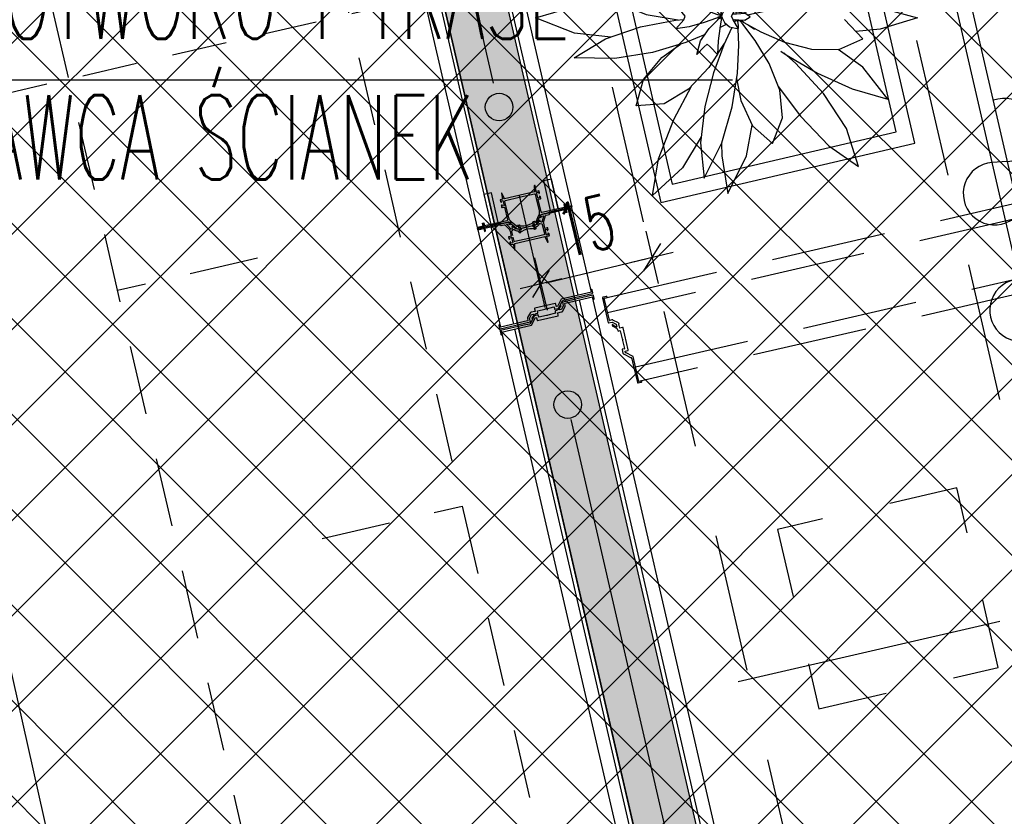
# Model space of a CAD drawing. Header units: centimetres. Extents: x -15121 to 17422, y -60492 to 0.
# Tile 221 of 256: x 2430 to 2558, y -29695 to -29591. Entities that reach past the tile are written whole.
import ezdxf
from ezdxf.enums import TextEntityAlignment as Align

# ---------------------------------------------------------------- set-up
doc = ezdxf.new("R2010")
doc.units = ezdxf.units.CM
doc.header["$LTSCALE"] = 60
for name, pattern in [('CENTER', [2, 1.25, -0.25, 0.25, -0.25]), ('DP', [0.5, 0.3, -0.2]), ('HIDDEN', [0.375, 0.25, -0.125]), ('IZD', [0.3, 0.15, -0.15]), ('KRESKOWA-SREDNIA', [0.2, 0.12, -0.08]), ('MP', [0.25, 0.15, -0.1])]:
    doc.linetypes.add(name, pattern=pattern)
for name, color, linetype in [('A-----SZ', 8, 'Continuous'), ('AIKA karnisze', 200, 'Continuous'), ('AIKA karnisze2', 200, 'Continuous'), ('AIKA KLIMATYZACJA2', 5, 'Continuous'), ('AIKA lampy restauracja wymiarowanie', 7, 'Continuous'), ('AIKA meble2', 8, 'Continuous'), ('AIKA sufity podwieszane', 8, 'Continuous'), ('AIKA szyny w podłodze', 3, 'Continuous'), ('AIKA widokowe2', 7, 'Continuous'), ('AIKA wymiarowanie ogólne rzut2', 7, 'Continuous'), ('AIKA zieleń', 8, 'Continuous'), ('AIKA ŚCIANA2', 8, 'Continuous'), ('AIKA ścianki mobilne', 7, 'Continuous'), ('L-AXIS', 10, 'CENTER'), ('L-HIDDEN', 8, 'HIDDEN'), ('podciagi i nadproza', 7, 'DP'), ('słupy', 1, 'Continuous')]:
    doc.layers.add(name, color=color, linetype=linetype)
doc.styles.add('normalnysimplex', font='simplex.shx', dxfattribs={"width": 0.85})
doc.styles.add('RomanS', font='romans.shx')
doc.styles.add('wymiar', font='txt.shx', dxfattribs={"width": 0.6})
doc.dimstyles.new('Dwudziestka', dxfattribs={"dimtxt": 7, "dimasz": 0.7, "dimexe": 5, "dimexo": 0, "dimgap": 2.5, "dimtad": 1, "dimtoh": 1, "dimdec": 3, "dimrnd": 0.5, "dimdsep": 46, "dimtxsty": 'wymiar', "dimblk": 'znacznik', "dimcen": 0, "dimdle": 5, "dimse1": 1, "dimse2": 1, "dimclrd": 256, "dimclre": 256, "dimclrt": 256, "dimadec": 0, "dimazin": 0, "dimtfac": 0.4, "dimtdec": 3, "dimtix": 1, "dimtofl": 0, "dimtmove": 2, "dimatfit": 3, "dimldrblk": 'znacznik', "dimfxl": 1, "dimtolj": 1, "dimarcsym": 0})

# ---------------------------------------------------------------- blocks, each defined once
blk = doc.blocks.new('SL podciągi restauracja')
at = {"layer": 'podciagi i nadproza'}
blk.add_lwpolyline([(1888.64, -26935.35), (1927.62, -26926.35), (1991.73, -27204.05), (1952.76, -27213.05), (1888.64, -26935.35)], dxfattribs=at)
at = {"layer": 'słupy', "color": 4, "linetype": 'IZD'}
blk.add_lwpolyline([(1941.88, -27130.38), (1965.26, -27124.98), (1959.87, -27101.59), (1936.48, -27106.99)], close=True, dxfattribs=at)
blk = doc.blocks.new('SL klima')
at = {"layer": 'AIKA KLIMATYZACJA2', "color": 140, "linetype": 'MP', "lineweight": -2}
for p, q in [((6656.63, -25713.31, 331.65), (6690.37, -25859.46, 331.65)), ((6620.09, -25721.74, 331.65), (6653.83, -25867.9, 331.65)), ((6646.8, -25754.06, 331.65), (6628.53, -25758.28, 331.65)), ((6655.23, -25790.6, 331.65), (6673.5, -25786.38, 331.65))]:
    blk.add_line(p, q, dxfattribs=at)
blk = doc.blocks.new('z_45')
for p, q in [((1.116109, 12.784863), (2.886718, 15.481067)), ((2.886718, 15.481067), (3.112793, 12.559485)), ((-2.845997, 13.88936), (-3.570604, 10.668659)), ((-1.655763, 11.123252), (-2.845997, 13.88936)), ((3.844529, 11.023402), (6.185353, 13.788033)), ((6.185353, 13.788033), (5.718845, 10.564661)), ((0.441211, 10.654926), (1.116109, 12.784863)), ((3.112793, 12.559485), (2.685738, 9.256053)), ((-2.087796, 10.154057), (-0.650883, 12.201309)), ((-0.650883, 12.201309), (0.760937, 10.202289)), ((-9.471196, 11.583638), (-8.014357, 8.363295)), ((-6.825197, 9.823632), (-9.471196, 11.583638)), ((-1.588672, 10.865235), (-1.655763, 11.123252)), ((2.124023, 8.055043), (3.844529, 11.023402)), ((-3.570604, 10.668659), (-3.370214, 7.540822)), ((-2.313089, 8.569336), (-2.087796, 10.154057)), ((0.760937, 10.202289), (1.247263, 7.701373)), ((5.718845, 10.564661), (4.56084, 7.449961)), ((-4.564357, 7.499552), (-6.825197, 9.823632)), ((2.685738, 9.256053), (2.585155, 8.850694)), ((-8.014357, 8.363295), (-6.118167, 5.604553)), ((7.924801, 7.917333), (11.223727, 8.66015)), ((11.223727, 8.66015), (9.188086, 6.343603)), ((-3.370214, 7.540822), (-2.609962, 4.790235)), ((0.939745, 5.188775), (2.124023, 8.055043)), ((1.247263, 7.701373), (1.236522, 7.510304)), ((5.118847, 6.358695), (7.924801, 7.917333)), ((-2.732033, 4.996347), (-4.564357, 7.499552)), ((4.56084, 7.449961), (3.048825, 4.653072)), ((2.912497, 4.450679), (5.118847, 6.358695)), ((9.188086, 6.343603), (6.763673, 4.31025)), ((-8.571875, 5.299163), (-10.923731, 4.889011)), ((-6.165922, 4.682708), (-8.571875, 5.299163)), ((-6.118167, 5.604553), (-4.087406, 3.361177)), ((0.713086, 4.427791), (0.939745, 5.188775)), ((-10.923731, 4.889011), (-9.723246, 2.764893)), ((-4.421586, 3.730321), (-6.165922, 4.682708)), ((-1.916993, 3.620315), (-2.732033, 4.996347)), ((3.048825, 4.653072), (2.101171, 3.24595)), ((6.763673, 4.31025), (4.27959, 2.622747)), ((8.498532, 4.040098), (11.938083, 4.511809)), ((11.938083, 4.511809), (15.209764, 4.056096)), ((-13.329983, 3.664804), (-10.796976, 1.677108)), ((-10.395801, 3.557134), (-13.329983, 3.664804)), ((-10.143751, 3.508997), (-10.395801, 3.557134)), ((-4.087406, 3.361177), (-3.407812, 2.749658)), ((-3.663379, 3.641844), (-3.332913, 2.487993)), ((-3.033108, 3.074575), (-3.663379, 3.641844)), ((-1.897073, 3.641844), (-2.527249, 2.960253)), ((-1.838088, 2.487993), (-1.897073, 3.641844)), ((5.226266, 3.010106), (8.498532, 4.040098)), ((15.209764, 4.056096), (12.607419, 2.562547)), ((-9.723246, 2.764893), (-8.523244, 1.970458)), ((-2.780175, 2.809238), (-3.033108, 3.074575)), ((-2.527249, 2.960253), (-2.780175, 2.809238)), ((4.27959, 2.622747), (3.878319, 2.391028)), ((4.0667, 2.499819), (5.226266, 3.010106)), ((12.607419, 2.562547), (9.364843, 1.5064)), ((-10.796976, 1.677108), (-7.958597, 0.544524)), ((-3.632522, 1.770306), (-2.493846, 1.337838)), ((-3.332913, 2.487993), (-2.604687, 1.451993)), ((-1.709473, 1.451993), (-1.838088, 2.487993)), ((-0.402153, 2.182174), (-0.364649, 1.42529)), ((-17.348439, 0.262022), (-14.246488, 1.155138)), ((-14.246488, 1.155138), (-10.58799, 1.426625)), ((-10.58799, 1.426625), (-10.121489, 1.407576)), ((-4.898632, 0.705075), (-5.429691, 1.477385)), ((-5.429691, 1.477385), (-4.293358, 1.311088)), ((-4.293358, 1.311088), (-3.019536, 0.943708)), ((-3.019536, 0.943708), (-1.976955, 0.57261)), ((-2.604687, 1.451993), (-1.873535, 0.699282)), ((-1.583988, 0.699282), (-1.709473, 1.451993)), ((-1.679397, 1.271486), (-1.272851, 0.962949)), ((-1.626176, 0.952387), (-1.35352, 0.829601)), ((-1.294726, 0.943708), (-1.494336, 0.556159)), ((-0.877637, 1.311088), (-1.294726, 0.943708)), ((-0.130665, 1.477385), (-0.877637, 1.311088)), ((-0.538969, 0.705075), (-0.130665, 1.477385)), ((-0.343555, 1.074767), (-0.304008, 0.713921)), ((-0.342482, 1.076675), (-0.295609, 0.712991)), ((-0.039065, 0.684285), (0.143945, 1.07379)), ((0.143945, 1.07379), (-0.026757, 0.682902)), ((0.143945, 1.07379), (0.261426, 1.376176)), ((0.523341, 0.751948), (1.350194, 1.19648)), ((2.111423, 0.813913), (4.325879, 1.034188)), ((3.888863, 1.192188), (4.834962, 1.339221)), ((4.325879, 1.034188), (4.866993, 0.999713)), ((4.834962, 1.339221), (8.005172, 1.502991)), ((8.005172, 1.502991), (11.50527, 1.21479)), ((9.364843, 1.5064), (8.960253, 1.424313)), ((11.50527, 1.21479), (15.089351, 0.26207)), ((-14.047462, -1.054287), (-17.348439, 0.262022)), ((-8.423632, -0.520706), (-5.451953, 0.046134)), ((-7.958597, 0.544524), (-5.231249, 0.066352)), ((-5.451953, 0.046134), (-4.759377, 0.10953)), ((-5.429691, -0.687051), (-4.769921, 0.085259)), ((-4.635745, 0.395179), (-4.898632, 0.705075)), ((-4.769921, 0.085259), (-4.635745, 0.395179)), ((-1.976955, 0.217772), (-3.019536, -0.153327)), ((-2.604687, -0.661659), (-1.873535, 0.091076)), ((-1.976955, 0.57261), (-1.628906, 0.433159)), ((-1.628906, 0.357175), (-1.976955, 0.217772)), ((-1.881445, 0.339508), (-1.606447, 0.383544)), ((-1.873535, 0.699282), (-1.562113, 0.420308)), ((-1.873535, 0.091076), (-1.774222, 0.182414)), ((-1.774222, 0.182414), (-1.583988, 0.343227)), ((-1.728809, 0.212503), (-1.572365, 0.349855)), ((-1.727444, 0.221968), (-1.604688, 0.331926)), ((-1.583988, 0.091076), (-1.709473, -0.661659)), ((-1.683301, 0.60215), (-1.553714, 0.433731)), ((-1.683301, 0.18189), (-1.563573, 0.353074)), ((-1.676369, 0.47915), (-1.631546, 0.482464)), ((-1.676369, 0.452209), (-1.676369, 0.47915)), ((-1.676369, 0.47915), (-1.565433, 0.409579)), ((-1.676369, 0.267673), (-1.676369, 0.338197)), ((-1.583988, 0.699282), (-1.542676, 0.458455)), ((-1.543754, 0.454164), (-1.583988, 0.699282)), ((-1.545703, 0.324464), (-1.583988, 0.091076)), ((-1.494336, 0.556159), (-1.572365, 0.395179)), ((-1.572365, 0.395179), (-1.511622, 0.234222)), ((-1.567286, 0.192738), (-1.48496, 0.186634)), ((-1.553714, 0.277925), (-1.532912, 0.290728)), ((-1.546973, 0.488734), (-1.526272, 0.490236)), ((-1.511622, 0.234222), (-1.294726, -0.153327)), ((-0.698143, 0.395179), (-0.538969, 0.705075)), ((-0.57354, 0.085259), (-0.698143, 0.395179)), ((-0.61475, 0.557566), (0.414157, 0.633597)), ((-0.587601, 0.120354), (0.414157, 0.046349)), ((-0.130665, -0.687051), (-0.57354, 0.085259)), ((-0.552541, 0.679731), (-0.473535, 0.568008)), ((-0.552541, 0.048637), (-0.451565, 0.110316)), ((-0.343555, 0.101996), (-0.4583, -0.115633)), ((-0.351566, 0.05846), (-0.343555, 0.072765)), ((0.414157, 0.633597), (-0.343555, 0.718355)), ((-0.343555, 0.718355), (-0.343555, 0.577641)), ((-0.343555, -0.038433), (-0.343555, 0.101996)), ((0.414157, 0.046349), (-0.343555, -0.038433)), ((-0.020218, 0.682187), (0.042868, 0.793743)), ((0.263965, -0.291395), (0, 0)), ((0.005859, 0.000691), (0.263965, -0.291395)), ((0.112987, 0.01266), (0.343358, -0.138187)), ((0.343358, -0.138187), (0.122851, 0.013781)), ((0.343358, 0.641418), (0.523341, 0.751948)), ((0.523341, 0.751948), (0.350583, 0.640726)), ((0.882226, 0.339985), (0.414157, 0.633597)), ((0.414157, 0.046349), (0.882226, 0.339985)), ((0.618356, 0.505519), (2.111423, 0.813913)), ((8.87754, 0.106263), (8.870017, 0.108933)), ((10.431641, -1.544666), (8.87754, 0.106263)), ((15.089351, 0.26207), (11.904103, -0.724029)), ((-11.416704, -1.54047), (-8.423632, -0.520706)), ((-4.293358, -0.520706), (-5.429691, -0.687051)), ((-3.019536, -0.153327), (-4.293358, -0.520706)), ((-3.332913, -1.697659), (-2.604687, -0.661659)), ((-1.709473, -0.661659), (-1.838088, -1.697659)), ((-1.693851, -0.568056), (-1.146388, -0.28398)), ((-0.682133, -0.564265), (-1.35352, -2.042174)), ((-1.294726, -0.153327), (-0.877637, -0.520706)), ((-0.877637, -0.520706), (-0.130665, -0.687051)), ((-0.190139, -0.021291), (-0.149512, -0.409627)), ((-0.149512, -0.409627), (-0.140429, -0.670075)), ((-0.091702, -2.064657), (-0.140429, -0.685)), ((1.305467, -1.671815), (0.263965, -0.291395)), ((0.343358, -0.138187), (1.780665, -0.936222)), ((0.694239, -0.332999), (1.227832, -0.725722)), ((11.904103, -0.724029), (9.830469, -0.90611)), ((-14.07373, -3.13642), (-11.416704, -1.54047)), ((-10.945606, -1.379967), (-14.047462, -1.054287)), ((-2.953124, -1.157331), (-4.577738, -1.834464)), ((1.780665, -0.936222), (3.791404, -1.803994)), ((8.400196, -2.436328), (10.431641, -1.544666)), ((-4.577738, -1.834464), (-7.403421, -2.685213)), ((-6.6167, -3.11451), (-5.047756, -1.975965)), ((-3.663379, -2.851462), (-3.332913, -1.697659)), ((-3.033108, -2.206969), (-3.663379, -2.851462)), ((-2.780175, -1.994538), (-3.033108, -2.206969)), ((-2.527249, -2.210593), (-2.780175, -1.994538)), ((-1.897073, -2.851462), (-2.527249, -2.210593)), ((-1.35352, -2.042174), (-2.229786, -4.429722)), ((-1.838088, -1.697659), (-1.897073, -2.851462)), ((-1.897073, -2.844191), (-1.347756, -2.01571)), ((-1.347756, -2.01571), (-1.297754, -1.919913)), ((-0.207716, -4.4456), (-0.091702, -2.064657)), ((2.482617, -3.62699), (1.305467, -1.671815)), ((3.791404, -1.803994), (6.092381, -2.413368)), ((6.092381, -2.413368), (8.400196, -2.436328)), ((10.435152, -3.927588), (8.347654, -2.43578)), ((-10.627055, -3.20127), (-14.07373, -3.13642)), ((-7.403421, -2.685213), (-10.627055, -3.20127)), ((-8.167577, -4.977584), (-6.6167, -3.11451)), ((-1.899707, -2.848768), (-2.638769, -3.964114)), ((3.484273, -2.572203), (3.932518, -2.881288)), ((4.709864, -3.591299), (3.717869, -2.733254)), ((3.932518, -2.881288), (6.586033, -4.438806)), ((-2.638769, -3.964114), (-4.346585, -5.804968)), ((3.390723, -5.904579), (2.482617, -3.62699)), ((7.103026, -6.169581), (4.709864, -3.591299)), ((12.572265, -6.654835), (10.435152, -3.927588)), ((-8.790821, -7.222462), (-8.167577, -4.977584)), ((-2.229786, -4.429722), (-2.974415, -7.289314)), ((-0.641215, -7.295108), (-0.207716, -4.4456)), ((-0.278127, -4.908538), (0.070995, -6.779051)), ((6.586033, -4.438806), (9.533495, -5.789065)), ((-4.346585, -5.804968), (-6.415725, -7.052922)), ((-5.600298, -8.385539), (-4.10918, -5.549121)), ((3.260642, -5.578327), (5.139941, -8.084035)), ((9.533495, -5.789065), (12.572265, -6.654835)), ((3.625292, -8.252382), (3.390723, -5.904579)), ((9.053218, -9.147692), (7.103026, -6.169581)), ((-6.415725, -7.052922), (-8.790821, -7.222462)), ((-2.974415, -7.289314), (-3.329104, -10.357284)), ((-1.53594, -10.355759), (-0.641215, -7.295108)), ((0.070995, -6.779051), (1.064259, -8.927584)), ((2.781737, -10.418105), (3.625292, -8.252382)), ((5.139941, -8.084035), (7.544237, -10.623288)), ((-6.894338, -11.727738), (-5.600298, -8.385539)), ((0.57441, -11.471963), (1.038867, -8.872604)), ((1.064259, -8.927584), (2.781737, -10.418105)), ((10.071385, -12.377596), (9.053218, -9.147692)), ((-3.271973, -9.86352), (-4.865432, -12.475824)), ((-3.329104, -10.357284), (-3.035742, -13.370013)), ((-3.035742, -13.370013), (-1.53594, -10.355759)), ((-1.55713, -10.398388), (-1.542676, -11.455464)), ((7.544237, -10.623288), (10.071385, -12.377596)), ((-1.542676, -11.455464), (-1.008987, -14.652538)), ((-1.008987, -14.652538), (0.57441, -11.471963)), ((-7.407814, -14.838576), (-6.894338, -11.727738)), ((-4.865432, -12.475824), (-7.407814, -14.838576))]:
    blk.add_line(p, q)
blk = doc.blocks.new('SL ścianki przesuwne restauracja')
at = {"layer": 'AIKA ścianki mobilne'}
for p, q in [((7470.3, -25557.51), (7445.45, -25449.85)), ((7447.2, -25449.44), (7472.06, -25557.11)), ((7459.78, -25559.94), (7434.92, -25452.28)), ((7436.68, -25451.87), (7461.53, -25559.54)), ((7470.37, -25557.81), (7472.9, -25568.77)), ((7471.19, -25556.9), (7471.04, -25556.93)), ((7471.04, -25556.93), (7471.13, -25557.32)), ((7471.28, -25557.29), (7471.19, -25556.9)), ((7471.29, -25558.01), (7471.2, -25557.62)), ((7472.06, -25557.11), (7471.28, -25557.29)), ((7471.35, -25557.58), (7471.44, -25557.97)), ((7474.65, -25568.36), (7472.12, -25557.4)), ((7471.44, -25557.97), (7471.29, -25558.01)), ((7459.78, -25559.94), (7460.56, -25559.76)), ((7459.84, -25560.24), (7462.78, -25572.95)), ((7459.85, -25560.24), (7460.62, -25560.06)), ((7460.47, -25559.37), (7460.62, -25559.34)), ((7460.56, -25559.76), (7460.47, -25559.37)), ((7460.62, -25559.34), (7460.71, -25559.73)), ((7460.62, -25560.06), (7460.71, -25560.45)), ((7460.71, -25560.45), (7460.86, -25560.41)), ((7464.53, -25572.55), (7461.6, -25559.83)), ((7473.04, -25569.39), (7496.87, -25672.6)), ((7498.63, -25672.2), (7474.79, -25568.99)), ((7487.7, -25672.87), (7464.68, -25573.17)), ((7462.92, -25573.57), (7485.95, -25673.28)), ((7493.8, -25619.14), (7527.9, -25611.27))]:
    blk.add_line(p, q, dxfattribs=at)
at = {"layer": 'AIKA ścianki mobilne', "color": 4, "linetype": 'KRESKOWA-SREDNIA'}
blk.add_lwpolyline([(6893.88, -25658.93), (7458.97, -25528.47)], dxfattribs=at)
at = {"layer": 'AIKA ścianki mobilne'}
for points in [[(7470.3, -25557.51), (7469.33, -25557.74), (7468.43, -25553.84), (7469.4, -25553.62)], [(7461.53, -25559.54), (7462.51, -25559.31), (7461.61, -25555.42), (7460.64, -25555.64)], [(7471.31, -25557.44), (7471.28, -25557.29), (7472.06, -25557.11), (7472.09, -25557.26)], [(7472.12, -25557.4), (7472.09, -25557.26), (7471.31, -25557.44), (7471.35, -25557.58)], [(7460.59, -25559.91), (7460.56, -25559.76), (7459.78, -25559.94), (7459.81, -25560.09)], [(7459.85, -25560.24), (7459.81, -25560.09), (7460.59, -25559.91), (7460.63, -25560.06)]]:
    blk.add_lwpolyline(points, close=True, dxfattribs=at)
at = {"layer": 'AIKA ścianki mobilne', "linetype": 'Continuous'}
blk.add_lwpolyline([(7467.46, -25556.15), (7467.83, -25557.76, -0.162719), (7467.77, -25558.39), (7467.4, -25559.21, -0.023978), (7467.38, -25559.26, -0.684311), (7467.29, -25559.24), (7467.28, -25559.21, 0.414214), (7467.22, -25559.17), (7467.04, -25559.21, 0.198912), (7467, -25559.24), (7466.95, -25559.32, 0.668179), (7466.97, -25559.35), (7467.13, -25559.32, -0.414214), (7467.15, -25559.33), (7467.2, -25559.53, -0.414214), (7467.18, -25559.55), (7467.03, -25559.59, 0.414214), (7467.01, -25559.61), (7467.03, -25559.69, 0.414214), (7467.05, -25559.7), (7467.2, -25559.67, 0.235614), (7467.54, -25559.38), (7468, -25558.35, -0.235614), (7468.14, -25558.24), (7469.05, -25558.03, 0.198912), (7469.09, -25558.01), (7469.12, -25557.96, -0.198912), (7469.15, -25557.94), (7471.23, -25557.45, 0.414214), (7471.29, -25557.36), (7471.22, -25557.03, 0.414214), (7471.12, -25556.97), (7471.07, -25556.98, 0.414214), (7471.06, -25557), (7471.08, -25557.1, -0.414214), (7471.1, -25557.11), (7471.15, -25557.3, -0.414214), (7471.13, -25557.32), (7468.21, -25558, -0.414214), (7468.09, -25557.92), (7467.71, -25556.29, -0.414214), (7467.73, -25556.26), (7468.02, -25556.19, 0.414214), (7468.06, -25556.13), (7468.01, -25555.95, 0.198912), (7467.99, -25555.92), (7467.91, -25555.87, 0.668179), (7467.88, -25555.89), (7467.91, -25556.04, -0.414214), (7467.9, -25556.07), (7467.69, -25556.12, -0.414214), (7467.67, -25556.1), (7467.51, -25555.41, -0.414214), (7467.52, -25555.39), (7467.73, -25555.34, -0.414214), (7467.75, -25555.35), (7467.79, -25555.51, 0.668179), (7467.83, -25555.52), (7467.88, -25555.43, 0.198912), (7467.88, -25555.39), (7467.84, -25555.21, 0.414214), (7467.78, -25555.17), (7467.49, -25555.24, -0.414214), (7467.47, -25555.22), (7467.3, -25554.48, 0.414214), (7467.27, -25554.47), (7467.23, -25554.48, 0.36397), (7467.21, -25554.5), (7467.25, -25555.19, 0.043661), (7467.26, -25555.24), (7467.26, -25555.27, -0.414214), (7467.25, -25555.3), (7463.31, -25556.2, -0.414214), (7463.29, -25556.19), (7463.28, -25556.16, 0.043661), (7463.26, -25556.11), (7462.99, -25555.47, 0.36397), (7462.97, -25555.46), (7462.93, -25555.47, 0.414214), (7462.91, -25555.5), (7463.08, -25556.24, -0.414214), (7463.07, -25556.26), (7462.77, -25556.33, 0.414214), (7462.74, -25556.39), (7462.78, -25556.57, 0.198912), (7462.8, -25556.6), (7462.89, -25556.66, 0.668179), (7462.92, -25556.63), (7462.88, -25556.48, -0.414214), (7462.9, -25556.45), (7463.1, -25556.41, -0.414214), (7463.12, -25556.42), (7463.28, -25557.11, -0.414214), (7463.27, -25557.14), (7463.06, -25557.18, -0.414214), (7463.04, -25557.17), (7463, -25557.01, 0.668179), (7462.97, -25557.01), (7462.91, -25557.09, 0.198912), (7462.91, -25557.13), (7462.95, -25557.31, 0.414214), (7463.01, -25557.35), (7463.3, -25557.28, -0.414214), (7463.33, -25557.3), (7463.7, -25558.94, -0.414214), (7463.63, -25559.06), (7460.71, -25559.73, -0.414214), (7460.68, -25559.72), (7460.64, -25559.53, -0.414214), (7460.66, -25559.51), (7460.63, -25559.41, 0.414214), (7460.61, -25559.39), (7460.56, -25559.41, 0.414214), (7460.5, -25559.5), (7460.58, -25559.83, 0.414214), (7460.67, -25559.89), (7462.76, -25559.41, -0.198912), (7462.8, -25559.42), (7462.85, -25559.45, 0.198912), (7462.88, -25559.45), (7463.8, -25559.24, -0.235614), (7463.97, -25559.28), (7464.84, -25560.01, 0.235614), (7465.27, -25560.11), (7465.42, -25560.08, 0.414214), (7465.43, -25560.06), (7465.41, -25559.98, 0.414214), (7465.39, -25559.96), (7465.23, -25560, -0.414214), (7465.21, -25559.98), (7465.16, -25559.79, -0.414214), (7465.18, -25559.77), (7465.34, -25559.73, 0.668179), (7465.34, -25559.69), (7465.26, -25559.64, 0.198912), (7465.22, -25559.63), (7465.04, -25559.68, 0.414214), (7465, -25559.74), (7465.01, -25559.77, -0.684311), (7464.93, -25559.82, -0.023978), (7464.89, -25559.79), (7464.2, -25559.21, -0.162719), (7463.87, -25558.67), (7463.38, -25556.55, -0.414214), (7463.45, -25556.43), (7465.25, -25556.01), (7465.32, -25555.95, -0.267949), (7465.33, -25555.95), (7465.42, -25555.97), (7467.22, -25555.56, -0.414214), (7467.34, -25555.63), (7467.46, -25556.15)], format="xyb", dxfattribs=at)
at = {"layer": 'AIKA ścianki mobilne'}
for points in [[(7464.41, -25561), (7464.28, -25560.46, -0.265236), (7464.31, -25560.37), (7464.47, -25560.22, -0.397137), (7464.6, -25560.22, 0.21042), (7465.06, -25560.38, -0.371263), (7465.16, -25560.46), (7465.18, -25560.54, 0.414214), (7465.3, -25560.62), (7465.44, -25560.59, 0.198912), (7465.47, -25560.57), (7465.52, -25560.48, 0.668179), (7465.5, -25560.45), (7465.35, -25560.49, -0.414214), (7465.32, -25560.47), (7465.28, -25560.28, -0.414214), (7465.29, -25560.25), (7465.45, -25560.22, 0.414214), (7465.46, -25560.19), (7465.44, -25560.11, 0.414214), (7465.42, -25560.1), (7465.1, -25560.17, -0.226285), (7464.77, -25560.1), (7464.44, -25559.84, 0.155747), (7464.41, -25559.83), (7464.28, -25559.83, 0.668179), (7464.27, -25559.86), (7464.38, -25559.98, -0.414214), (7464.37, -25560.01), (7464.22, -25560.15, -0.414214), (7464.19, -25560.15), (7463.65, -25559.58, -0.580732), (7463.68, -25559.5), (7463.86, -25559.45, -0.265236), (7463.88, -25559.46), (7464, -25559.58, 0.414214), (7464.02, -25559.58), (7464.14, -25559.47, 0.447259), (7464.13, -25559.44), (7463.97, -25559.31, 0.235614), (7463.8, -25559.26), (7462.88, -25559.47, -0.198912), (7462.84, -25559.47), (7462.78, -25559.43, 0.198912), (7462.72, -25559.42), (7460.67, -25559.89, 0.414214), (7460.61, -25559.99), (7460.69, -25560.32, 0.414214), (7460.78, -25560.38), (7460.83, -25560.37, 0.414214), (7460.85, -25560.34), (7460.83, -25560.25, -0.414214), (7460.8, -25560.23), (7460.76, -25560.05, -0.414214), (7460.77, -25560.02), (7462.67, -25559.58, -0.198912), (7462.7, -25559.59), (7462.82, -25559.66, 0.198912), (7462.9, -25559.68), (7463.29, -25559.59, -0.265236), (7463.38, -25559.61), (7463.92, -25560.18, -0.13423), (7464.05, -25560.41), (7464.2, -25561.06, -0.414214), (7464.18, -25561.08), (7463.89, -25561.15, 0.414214), (7463.85, -25561.21), (7463.89, -25561.39, 0.198912), (7463.91, -25561.42), (7464, -25561.48, 0.668179), (7464.03, -25561.46), (7463.99, -25561.3, -0.414214), (7464.01, -25561.28), (7464.21, -25561.23, -0.414214), (7464.24, -25561.24), (7464.4, -25561.94, -0.414214), (7464.38, -25561.96), (7464.18, -25562.01, -0.414214), (7464.15, -25561.99), (7464.12, -25561.84, 0.668179), (7464.08, -25561.83), (7464.03, -25561.92, 0.198912), (7464.02, -25561.95), (7464.06, -25562.14, 0.414214), (7464.12, -25562.17), (7464.42, -25562.11, -0.414214), (7464.44, -25562.12), (7464.61, -25562.86, 0.414214), (7464.64, -25562.88), (7464.68, -25562.87, 0.36397), (7464.69, -25562.85), (7464.66, -25562.15, 0.043661), (7464.65, -25562.1), (7464.64, -25562.07, -0.414214), (7464.66, -25562.05), (7468.6, -25561.14, -0.414214), (7468.62, -25561.16), (7468.63, -25561.18, 0.043661), (7468.64, -25561.23), (7468.91, -25561.87, 0.36397), (7468.94, -25561.88), (7468.98, -25561.87, 0.414214), (7469, -25561.85), (7468.83, -25561.11, -0.414214), (7468.84, -25561.09), (7469.13, -25561.02, 0.414214), (7469.17, -25560.96), (7469.13, -25560.78, 0.198912), (7469.11, -25560.74), (7469.02, -25560.69, 0.668179), (7468.99, -25560.71), (7469.03, -25560.87, -0.414214), (7469.01, -25560.89), (7468.81, -25560.94, -0.414214), (7468.78, -25560.92), (7468.62, -25560.23, -0.414214), (7468.64, -25560.21), (7468.84, -25560.16, -0.414214), (7468.87, -25560.18), (7468.9, -25560.33, 0.668179), (7468.94, -25560.34), (7468.99, -25560.25, 0.198912), (7469, -25560.22), (7468.96, -25560.03, 0.414214), (7468.9, -25559.99), (7468.6, -25560.06, -0.414214), (7468.58, -25560.05), (7468.43, -25559.4, -0.13423), (7468.44, -25559.14), (7468.68, -25558.39, -0.265236), (7468.75, -25558.32), (7469.14, -25558.24, 0.198912), (7469.2, -25558.19), (7469.27, -25558.07, -0.198912), (7469.3, -25558.05), (7471.2, -25557.62, -0.414214), (7471.22, -25557.63), (7471.27, -25557.82, -0.414214), (7471.25, -25557.84), (7471.27, -25557.94, 0.414214), (7471.3, -25557.95), (7471.35, -25557.94, 0.414214), (7471.41, -25557.84), (7471.33, -25557.51, 0.414214), (7471.23, -25557.45), (7469.19, -25557.93, 0.198912), (7469.14, -25557.96), (7469.1, -25558.02, -0.198912), (7469.07, -25558.05), (7468.15, -25558.26, 0.235614), (7468.01, -25558.37), (7467.93, -25558.57, 0.447259), (7467.94, -25558.6), (7468.08, -25558.64, 0.414214), (7468.11, -25558.63), (7468.16, -25558.47, -0.265236), (7468.17, -25558.46), (7468.36, -25558.41, -0.580732), (7468.42, -25558.48), (7468.18, -25559.23, -0.414214), (7468.16, -25559.24), (7467.96, -25559.18, -0.414214), (7467.94, -25559.15), (7467.99, -25559, 0.668179), (7467.96, -25558.98), (7467.85, -25559.04, 0.155747), (7467.83, -25559.06), (7467.64, -25559.43, -0.226285), (7467.38, -25559.65), (7467.06, -25559.72, 0.414214), (7467.04, -25559.75), (7467.06, -25559.82, 0.414214), (7467.08, -25559.84), (7467.24, -25559.8, -0.414214), (7467.26, -25559.82), (7467.31, -25560.01, -0.414214), (7467.29, -25560.04), (7467.14, -25560.07, 0.668179), (7467.13, -25560.11), (7467.22, -25560.16, 0.198912), (7467.26, -25560.17), (7467.39, -25560.14, 0.414214), (7467.46, -25560.02), (7467.44, -25559.93, -0.371263), (7467.51, -25559.82, 0.21042), (7467.85, -25559.47, -0.397137), (7467.97, -25559.41), (7468.17, -25559.48, -0.265236), (7468.24, -25559.55), (7468.53, -25560.8, -0.414214), (7468.45, -25560.92), (7466.66, -25561.33), (7466.59, -25561.39, -0.267949), (7466.57, -25561.4), (7466.49, -25561.37), (7464.69, -25561.79, -0.414214), (7464.57, -25561.71), (7464.45, -25561.19)], [(7470.07, -25570.22), (7470, -25569.9, 0.414214), (7469.94, -25569.86), (7467.27, -25570.48, 0.414214), (7467.23, -25570.54), (7467.31, -25570.86, -0.414212), (7467.29, -25570.89), (7466.81, -25571, -0.000001), (7466.69, -25571.03), (7466.34, -25571.7, 0.176326), (7466.33, -25571.83), (7466.38, -25572.07, -0.414214), (7466.34, -25572.13), (7462.78, -25572.95, -0.414214), (7462.76, -25572.94), (7462.71, -25572.75, -0.414212), (7462.73, -25572.73), (7462.71, -25572.63, 0.414214), (7462.68, -25572.62), (7462.63, -25572.63, 0.41421), (7462.57, -25572.72), (7462.66, -25573.1, 0.414213), (7462.76, -25573.16), (7466.67, -25572.26, 0.414213), (7466.69, -25572.24), (7466.59, -25571.8, -0.176324), (7466.59, -25571.79), (7466.83, -25571.31, -0.221651), (7466.85, -25571.3), (7467.11, -25571.24, -0.533896), (7467.13, -25571.26), (7467.1, -25571.47), (7467.05, -25571.45), (7467.04, -25571.58), (7467, -25571.56), (7466.99, -25571.69), (7466.94, -25571.66), (7466.89, -25571.77, 0.414286), (7466.9, -25571.8, 0.198947), (7466.91, -25571.8), (7467.02, -25571.76, 0.192971), (7467.08, -25571.71), (7467.33, -25571.25, -0.215704), (7467.46, -25571.15), (7467.62, -25571.12, 0.414212), (7467.66, -25571.06), (7467.61, -25570.83, -0.414212), (7467.62, -25570.81), (7468.61, -25570.58), (7468.67, -25570.52, -0.267947), (7468.69, -25570.52), (7468.78, -25570.54), (7469.77, -25570.31, -0.414214), (7469.79, -25570.33), (7469.84, -25570.55, 0.414214), (7469.9, -25570.59), (7470.34, -25570.49, 0.221694), (7470.41, -25570.44), (7470.88, -25569.52, -0.221682), (7471.01, -25569.41), (7471.71, -25569.25), (7474.76, -25568.54, 0.414163), (7474.82, -25568.45), (7474.74, -25568.07, 0.414214), (7474.64, -25568.01), (7474.59, -25568.02, 0.414214), (7474.58, -25568.04), (7474.6, -25568.14, -0.414233), (7474.62, -25568.16), (7474.67, -25568.34, -0.414212), (7474.65, -25568.36), (7470.72, -25569.27), (7470.26, -25570.18, -0.221697), (7470.22, -25570.21), (7470.1, -25570.24, -0.414211), (7470.07, -25570.22)], [(7467.5, -25571.72), (7467.58, -25572.04, 0.414214), (7467.64, -25572.07), (7470.31, -25571.46, 0.414214), (7470.34, -25571.4), (7470.27, -25571.08, -0.414212), (7470.29, -25571.05), (7470.76, -25570.94, -0.000001), (7470.89, -25570.91), (7471.23, -25570.24, 0.176326), (7471.25, -25570.1), (7471.2, -25569.87, -0.414214), (7471.23, -25569.81), (7474.79, -25568.99, -0.414214), (7474.82, -25569), (7474.86, -25569.19, -0.414212), (7474.85, -25569.21), (7474.87, -25569.31, 0.414214), (7474.89, -25569.32), (7474.94, -25569.31, 0.41421), (7475, -25569.21), (7474.91, -25568.83, 0.414213), (7474.82, -25568.77), (7470.91, -25569.68, 0.414213), (7470.89, -25569.7), (7470.99, -25570.13, -0.176324), (7470.99, -25570.15), (7470.74, -25570.63, -0.221651), (7470.73, -25570.64), (7470.47, -25570.7, -0.533896), (7470.44, -25570.68), (7470.48, -25570.47), (7470.52, -25570.49), (7470.53, -25570.36), (7470.58, -25570.38), (7470.59, -25570.25), (7470.63, -25570.28), (7470.69, -25570.17, 0.414286), (7470.68, -25570.14, 0.198947), (7470.66, -25570.14), (7470.55, -25570.18, 0.192971), (7470.49, -25570.22), (7470.25, -25570.68, -0.215704), (7470.12, -25570.78), (7469.95, -25570.82, 0.414212), (7469.92, -25570.88), (7469.97, -25571.11, -0.414212), (7469.95, -25571.13), (7468.97, -25571.36), (7468.9, -25571.42, -0.267947), (7468.88, -25571.42), (7468.8, -25571.4), (7467.81, -25571.62, -0.414214), (7467.79, -25571.61), (7467.73, -25571.38, 0.414214), (7467.67, -25571.35), (7467.24, -25571.45, 0.221694), (7467.17, -25571.5), (7466.7, -25572.42, -0.221682), (7466.57, -25572.53), (7465.87, -25572.69), (7462.81, -25573.39, 0.414163), (7462.75, -25573.49), (7462.84, -25573.87, 0.414214), (7462.93, -25573.93), (7462.98, -25573.92, 0.414214), (7463, -25573.9), (7462.97, -25573.8, -0.414233), (7462.95, -25573.78), (7462.91, -25573.6, -0.414212), (7462.92, -25573.57), (7466.86, -25572.67), (7467.32, -25571.76, -0.221697), (7467.35, -25571.73), (7467.48, -25571.7, -0.414211), (7467.5, -25571.72)]]:
    blk.add_lwpolyline(points, format="xyb", dxfattribs=at)
for points in [[(7465.47, -25559.72, 0.167317), (7466.84, -25559.41), (7467.13, -25559.34), (7467.18, -25559.53), (7466.98, -25559.58), (7467.01, -25559.71), (7465.45, -25560.07), (7465.42, -25559.93), (7465.22, -25559.98), (7465.18, -25559.79)], [(7465.63, -25560.41, -0.167317), (7466.99, -25560.09), (7467.29, -25560.02), (7467.24, -25559.83), (7467.04, -25559.87), (7467.01, -25559.74), (7465.46, -25560.1), (7465.49, -25560.24), (7465.29, -25560.28), (7465.34, -25560.48)]]:
    blk.add_lwpolyline(points, format="xyb", close=True, dxfattribs=at)
for centre in [(7462.62, -25544.25), (7471.57, -25583.03)]:
    blk.add_circle(centre, 1.8, dxfattribs=at)
at = {"layer": 'L-AXIS'}
blk.add_lwpolyline([(7650.85, -26359.61), (7436.47, -25431.03)], dxfattribs=at)
at = {"layer": 'L-HIDDEN'}
for p, q in [((7476.33, -25569.16), (7575.48, -25546.27)), ((7575.92, -25548.17), (7476.77, -25571.06)), ((7480.4, -25578.12), (7575.75, -25556.11)), ((7576.19, -25558.01), (7480.84, -25580.02))]:
    blk.add_line(p, q, dxfattribs=at)
blk.add_lwpolyline([(7479.06, -25576.06), (7479.41, -25575.98, 0.414214), (7479.45, -25575.91), (7478.78, -25573.02, 0.414214), (7478.72, -25572.98), (7478.37, -25573.06, -0.414212), (7478.34, -25573.05), (7478.22, -25572.53, -0.000001), (7478.19, -25572.39), (7477.46, -25572.02, 0.176326), (7477.31, -25572), (7477.06, -25572.06, -0.414214), (7476.99, -25572.02), (7476.33, -25569.16, -0.414214), (7476.35, -25569.14), (7476.58, -25569.11), (7476.68, -25569.08, 0.414214), (7476.7, -25569.06), (7476.69, -25569, 0.41421), (7476.58, -25568.94), (7476.17, -25569.03, 0.414213), (7476.11, -25569.14), (7476.85, -25572.37, 0.414213), (7476.88, -25572.39), (7477.35, -25572.28, -0.176324), (7477.36, -25572.28), (7477.89, -25572.55, -0.221651), (7477.9, -25572.57), (7477.96, -25572.85, -0.533896), (7477.94, -25572.88), (7477.71, -25572.84), (7477.73, -25572.79), (7477.59, -25572.78), (7477.62, -25572.73), (7477.48, -25572.72), (7477.5, -25572.67), (7477.38, -25572.61, 0.414286), (7477.35, -25572.62, 0.198947), (7477.35, -25572.64), (7477.39, -25572.76, 0.192971), (7477.44, -25572.82), (7477.94, -25573.09, -0.215704), (7478.05, -25573.23), (7478.09, -25573.4, 0.414212), (7478.16, -25573.44), (7478.4, -25573.39, -0.414212), (7478.42, -25573.41), (7478.67, -25574.47), (7478.74, -25574.54, -0.267947), (7478.74, -25574.57), (7478.71, -25574.66), (7478.96, -25575.73, -0.414214), (7478.94, -25575.75), (7478.7, -25575.81, 0.414214), (7478.66, -25575.87), (7478.77, -25576.35, 0.221694), (7478.83, -25576.42), (7479.83, -25576.93, -0.221682), (7479.94, -25577.07), (7480.11, -25577.83), (7480.65, -25580.14, 0.414163), (7480.75, -25580.21), (7481.16, -25580.11, 0.414214), (7481.23, -25580.01), (7481.22, -25579.95, 0.414214), (7481.19, -25579.94), (7481.08, -25579.96, -0.414233), (7481.07, -25579.99), (7480.87, -25580.03, -0.414212), (7480.84, -25580.02), (7480.09, -25576.76), (7479.1, -25576.26, -0.221697), (7479.07, -25576.22), (7479.04, -25576.09, -0.414211), (7479.06, -25576.06)], format="xyb", dxfattribs=at)
blk.add_arc((7477.35, -25570.24), 103.35, 282.3476, 13.7069, dxfattribs=at)
at = {"layer": 'AIKA ścianki mobilne', "style": 'normalnysimplex', "width": 0.85, "flags": 12}
for p in [(7526.71, -25549.96), (6841.55, -25708.14), (6722.86, -25735.55), (7655.65, -26108.47), (6970.49, -26266.66), (6851.79, -26294.06)]:
    blk.add_attdef('200', text='', height=0.3, rotation=13, dxfattribs=at).set_placement(p, align=Align.TOP_LEFT)
at = {"layer": 'AIKA ścianki mobilne', "style": 'normalnysimplex', "width": 0.85}
for p in [(7511.03, -25612.22), (6883.82, -25757.03), (6707.18, -25797.81), (7639.97, -26170.73), (7012.75, -26315.54), (6836.11, -26356.32)]:
    blk.add_attdef('80', text='', height=0.3, rotation=13, dxfattribs=at).set_placement(p, align=Align.CENTER)
blk = doc.blocks.new('SL uwaga ścianki')
at = {"layer": 'AIKA widokowe2'}
blk.add_lwpolyline([(10602.42, -25248.52), (10641.75, -25324.89), (10798.83, -25324.89)], dxfattribs=at)
at = {"layer": 'AIKA widokowe2', "insert": (10643.49, -25308.52), "char_height": 11, "width": 161.1381, "attachment_point": 1, "style": 'RomanS'}
blk.add_mtext('{\\W0.6;LOKALIZACJE OTWORU I TRASE UZG. Z DOSTAWCA ŚCIANEK MOBILNYCH }', dxfattribs=at)
blk = doc.blocks.new('SL zasłonka rzut')
at = {"layer": 'AIKA karnisze'}
for p, q in [((-30.84, 2), (-31.18, 0)), ((-23.45, 2), (-23.12, 0)), ((-15.25, 2), (-15.59, 0)), ((-7.86, 2), (-7.53, 0)), ((0.33, 2), (0, 0)), ((7.72, 2), (8.06, 0)), ((15.92, 2), (15.59, 0)), ((23.31, 2), (23.65, 0)), ((31.51, 2), (31.18, 0)), ((38.9, 2), (39.23, 0)), ((47.1, 2), (46.76, 0))]:
    blk.add_line(p, q, dxfattribs=at)
for centre, radius, start, end in [((-34.94, 2.52), 4.13, 352.7825, 187.2025), ((-19.35, 2.52), 4.13, 352.7825, 187.2025), ((-3.77, 2.52), 4.13, 352.7825, 187.2025), ((11.82, 2.52), 4.13, 352.7825, 187.2025), ((27.41, 2.52), 4.13, 352.7825, 187.2025), ((43, 2.52), 4.13, 352.7825, 187.2025), ((-27.15, -0.59), 4.07, 171.5534, 8.4315), ((-11.56, -0.6), 4.07, 171.5534, 8.4315), ((4.03, -0.6), 4.07, 171.5534, 8.4315), ((19.62, -0.6), 4.07, 171.5534, 8.4315), ((35.2, -0.6), 4.07, 171.5534, 8.4315), ((50.79, -0.6), 4.07, 171.5534, 8.4315)]:
    blk.add_arc(centre, radius, start, end, dxfattribs=at)
blk = doc.blocks.new('znacznik')
at = {"color": 0}
for points in [[(0, -5), (0, 5)], [(-4, 0), (4, 0)]]:
    blk.add_lwpolyline(points, dxfattribs=at)
at = {"color": 1}
blk.add_lwpolyline([(-2.12, -2.12), (2.12, 2.12)], dxfattribs=at)
blk = doc.blocks.new('*D5378')
at = {"layer": 'AIKA wymiarowanie ogólne rzut2', "lineweight": -2, "transparency": 16777216}
blk.add_line((1914.61, -29675.3), (2478.34, -29545.15), dxfattribs=at)
at = {"layer": 'Defpoints', "color": 0, "transparency": 16777216}
for p in [(2466.57, -29491.06), (2479.02, -29544.99), (1908.18, -29650.52)]:
    blk.add_point(p, dxfattribs=at)
at = {"layer": 'AIKA wymiarowanie ogólne rzut2', "linetype": 'ByBlock', "lineweight": -2, "transparency": 16777216, "xscale": 0.7, "yscale": 0.7, "zscale": 0.7}
for p, rotation in [((2479.02, -29544.99), 12.99999999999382), ((1913.93, -29675.45), 192.9999999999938)]:
    blk.add_blockref('znacznik', p, dxfattribs=dict(at, rotation=rotation))
at = {"layer": 'AIKA wymiarowanie ogólne rzut2', "transparency": 16777216, "insert": (2195.13, -29604.38), "char_height": 7, "attachment_point": 5, "rotation": 13, "style": 'wymiar'}
blk.add_mtext('\\A1;580', dxfattribs=at)
blk = doc.blocks.new('*D5418')
at = {"layer": 'AIKA wymiarowanie ogólne rzut2', "lineweight": -2, "transparency": 16777216}
blk.add_line((2595.93, -29748.87), (2533.03, -29476.43), dxfattribs=at)
at = {"layer": 'Defpoints', "color": 0, "transparency": 16777216}
for p in [(2532.87, -29475.75), (2522.11, -29478.24), (2585.32, -29752.04)]:
    blk.add_point(p, dxfattribs=at)
at = {"layer": 'AIKA wymiarowanie ogólne rzut2', "linetype": 'ByBlock', "lineweight": -2, "transparency": 16777216, "xscale": 0.7, "yscale": 0.7, "zscale": 0.7}
for p, rotation in [((2532.87, -29475.75), 102.9999999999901), ((2596.09, -29749.55), 282.9999999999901)]:
    blk.add_blockref('znacznik', p, dxfattribs=dict(at, rotation=rotation))
at = {"layer": 'AIKA wymiarowanie ogólne rzut2', "transparency": 16777216, "insert": (2570.33, -29611.3), "char_height": 7, "attachment_point": 5, "rotation": 283, "style": 'wymiar'}
blk.add_mtext('\\A1;281', dxfattribs=at)
blk = doc.blocks.new('*D7173')
at = {"layer": 'AIKA lampy restauracja wymiarowanie', "lineweight": -2, "transparency": 16777216}
blk.add_line((2456.89, -29801.28), (2419.77, -29636.39), dxfattribs=at)
at = {"layer": 'Defpoints', "color": 0, "transparency": 16777216}
for p in [(2419.62, -29635.7), (2405.79, -29638.82), (2439.93, -29805.81)]:
    blk.add_point(p, dxfattribs=at)
at = {"layer": 'AIKA lampy restauracja wymiarowanie', "lineweight": -2, "transparency": 16777216, "xscale": 0.7, "yscale": 0.7, "zscale": 0.7}
for p, rotation in [((2419.62, -29635.7), 102.684433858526), ((2457.04, -29801.96), 282.684433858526)]:
    blk.add_blockref('znacznik', p, dxfattribs=dict(at, rotation=rotation))
at = {"layer": 'AIKA lampy restauracja wymiarowanie', "transparency": 16777216, "insert": (2444.18, -29717.52), "char_height": 7, "attachment_point": 5, "rotation": 282.6844, "style": 'wymiar'}
blk.add_mtext('\\A1;170.5', dxfattribs=at)
blk = doc.blocks.new('*D7185')
at = {"layer": 'AIKA lampy restauracja wymiarowanie', "lineweight": -2, "transparency": 16777216}
blk.add_line((2498.4, -29625.22), (2511.56, -29622.06), dxfattribs=at)
at = {"layer": 'Defpoints', "color": 0, "transparency": 16777216}
for p in [(2494.09, -29610.24), (2510.5, -29614.64), (2512.24, -29621.9)]:
    blk.add_point(p, dxfattribs=at)
at = {"layer": 'AIKA lampy restauracja wymiarowanie', "lineweight": -2, "transparency": 16777216, "xscale": 0.7, "yscale": 0.7, "zscale": 0.7}
for p, rotation in [((2512.24, -29621.9), 13.49391458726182), ((2497.72, -29625.38), 193.4939145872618)]:
    blk.add_blockref('znacznik', p, dxfattribs=dict(at, rotation=rotation))
at = {"layer": 'AIKA lampy restauracja wymiarowanie', "transparency": 16777216, "insert": (2503.58, -29617.81), "char_height": 7, "attachment_point": 5, "rotation": 13.4939, "style": 'wymiar'}
blk.add_mtext('\\A1;15', dxfattribs=at)

msp = doc.modelspace()

# ---------------------------------------------------------------- hatches: boundary and pattern name
at = {"layer": 'A-----SZ'}
h = msp.add_hatch(dxfattribs=at)
h.set_pattern_fill('ANSI31', color=256, scale=2)
h.set_pattern_definition([(45, (-35110.076, -2093.3616), (-4.4901281, 4.4901281), [])])
h.paths.add_polyline_path([(2430.4942, -29232.5492), (2442.1866, -29229.8498), (2447.8099, -29254.2071), (2436.1175, -29256.9065)])
h.paths.add_polyline_path([(1072.0212, -29798.6482), (1074.7206, -29810.3407), (1133.1828, -29796.8436), (1130.4834, -29785.1512)])
h.paths.add_polyline_path([(1226.946, -29762.881), (1229.6454, -29774.5734), (1676.8813, -29671.3209), (1674.1819, -29659.6285)])
h.paths.add_polyline_path([(1883.6714, -29611.264), (1886.3709, -29622.9564), (2480.7366, -29485.7363), (2478.0372, -29474.0439)])
h.paths.add_polyline_path([(2479.5335, -29444.9619), (2491.226, -29442.2625), (2470.0801, -29350.6697), (2458.3877, -29353.3691)])
edge = h.paths.add_edge_path()
edge.add_line((2458.3877, -29353.3691), (2478.4092, -29440.092))
at = {"layer": 'AIKA sufity podwieszane', "transparency": 33554610}
h = msp.add_hatch(dxfattribs=at)
h.set_pattern_fill('ANSI37', color=256, scale=2.771036)
h.set_pattern_definition([(45, (5073.432, 672.602), (-6.221154, 6.221154), []), (135, (5073.432, 672.602), (-6.221154, -6.221154), [])])
h.paths.add_polyline_path([(3263.0511, -29233.6017), (3143.0511, -29233.6017), (3143.0511, -29195.6017), (3027.0511, -29195.6017), (3027.0511, -29233.6017), (2963.0511, -29233.6017), (2963.0511, -29193.9885), (2797.0511, -29193.9885), (2797.0511, -29233.6017), (2733.0511, -29233.6017), (2733.0511, -29195.6017), (2617.0511, -29195.6017), (2617.0511, -29233.6017), (2497.0511, -29233.6017), (2497.0511, -29254.2071), (2449.7172, -29253.5776), (2492.7248, -29439.8638), (2512.2122, -29435.3648), (2522.11, -29478.2371), (1907.5742, -29619.9086), (2121.0978, -30544.7807), (2160.7103, -30535.6354), (2167.0089, -30562.9178), (2328.7543, -30525.5759), (2322.4557, -30498.2935), (2692.7163, -30412.8121), (2689.1171, -30397.2222), (2731.9894, -30387.3244), (2736.209, -30405.6017), (3029.0511, -30405.6017), (3029.0511, -30433.6017), (3195.0511, -30433.6017), (3195.0511, -30405.6017), (3255.0511, -30405.6017), (3255.0511, -30389.6017), (3263.0511, -30389.6017)])
at = {"layer": 'AIKA szyny w podłodze'}
h = msp.add_hatch(color=256, dxfattribs=at)
h.dxf.hatch_style = 1
h.paths.add_polyline_path([(2462.6673, -29491.9605), (2569.2039, -29953.4213), (2569.204, -29953.4213), (2676.1523, -30416.6362), (2683.9346, -30414.8395), (2470.456, -29490.1624)])
h.paths.add_polyline_path([(2011.9136, -30082.09), (2010.1096, -30074.276), (2010.1063, -30074.2767), (1905.3658, -29620.6237), (1897.5835, -29622.4204), (2111.062, -30547.0976), (2118.857, -30545.298), (2011.9104, -30082.0907)])

# ---------------------------------------------------------------- linework, layer by layer
at = {"layer": 'AIKA karnisze2'}
msp.add_lwpolyline([(2738.842, -30399.2247), (2740.7907, -30398.7748), (2526.8739, -29472.1992), (2524.9252, -29472.6491), (2738.842, -30399.2247)], dxfattribs=at)
at = {"layer": 'AIKA meble2'}
for points in [[(2513.3355, -29614.7623), (2546.4474, -29607.0418), (2519.4532, -29490.1172), (2486.3413, -29497.8376)], [(2514.8334, -29612.3594), (2544.0497, -29605.5472), (2517.9553, -29492.5201), (2488.739, -29499.3322)]]:
    msp.add_lwpolyline(points, close=True, dxfattribs=at)
at = {"layer": 'AIKA szyny w podłodze'}
for p, q in [((2470.411, -29489.9674), (2683.9922, -30415.0314)), ((2470.456, -29490.1624), (2683.9346, -30414.8395)), ((2462.6161, -29491.7671), (2676.1973, -30416.8312)), ((2567.4043, -29945.6264), (2462.6673, -29491.9605))]:
    msp.add_line(p, q, dxfattribs=at)

# ---------------------------------------------------------------- block references
at = {"layer": 'AIKA karnisze2', "rotation": 282.8767334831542}
msp.add_blockref('SL zasłonka rzut', (2563.4745, -29639.9409), dxfattribs=at)
at = {"layer": 'AIKA KLIMATYZACJA2'}
msp.add_blockref('SL klima', (-4186.027, -3867.9585), dxfattribs=at)
at = {"layer": 'AIKA zieleń', "xscale": 1.536, "yscale": 1.536, "zscale": 1.536}
msp.add_blockref('z_45', (2523.6583, -29591.0717), dxfattribs=at)
at = {"layer": 'AIKA ŚCIANA2'}
for name, p in [('SL podciągi restauracja', (592.0924, -2550.3843)), ('SL uwaga ścianki', (-8276.1281, -4273.8982))]:
    msp.add_blockref(name, p, dxfattribs=at)
at = {"layer": 'AIKA ścianki mobilne'}
msp.add_blockref('SL ścianki przesuwne restauracja', (-4970.35, -4058.0769), dxfattribs=at)

# ---------------------------------------------------------------- dimensions: what is measured, and where the dimension line sits
at = {"layer": 'AIKA lampy restauracja wymiarowanie', "color": 2}
for base, p1, p2, angle, picture, middle in [((2512.2388, -29621.901), (2494.0868, -29610.2436), (2510.4955, -29614.6362), 193.493915, '*D7185', (2503.5795, -29617.8086)), ((2419.6188, -29635.7037), (2439.9311, -29805.8148), (2405.7937, -29638.8154), 282.684434, '*D7173', (2444.1829, -29717.5164))]:
    dim = msp.add_linear_dim(base=base, p1=p1, p2=p2, angle=angle, dimstyle='Dwudziestka', dxfattribs=at)
    dim.commit()
    dim.dimension.update_dxf_attribs({"geometry": picture, "text_midpoint": middle})
at = {"layer": 'AIKA wymiarowanie ogólne rzut2'}
for base, p1, p2, angle, picture, middle in [((2532.874, -29475.752), (2585.3213, -29752.0351), (2522.11, -29478.2371), 283, '*D5418', (2570.3259, -29611.3013)), ((2479.0223, -29544.9921), (1908.1768, -29650.5248), (2466.5709, -29491.0593), 193, '*D5378', (2195.1275, -29604.3766))]:
    dim = msp.add_linear_dim(base=base, p1=p1, p2=p2, angle=angle, dimstyle='Dwudziestka', dxfattribs=at)
    dim.commit()
    dim.dimension.update_dxf_attribs({"geometry": picture, "text_midpoint": middle})

doc.saveas('drawing.dxf')
